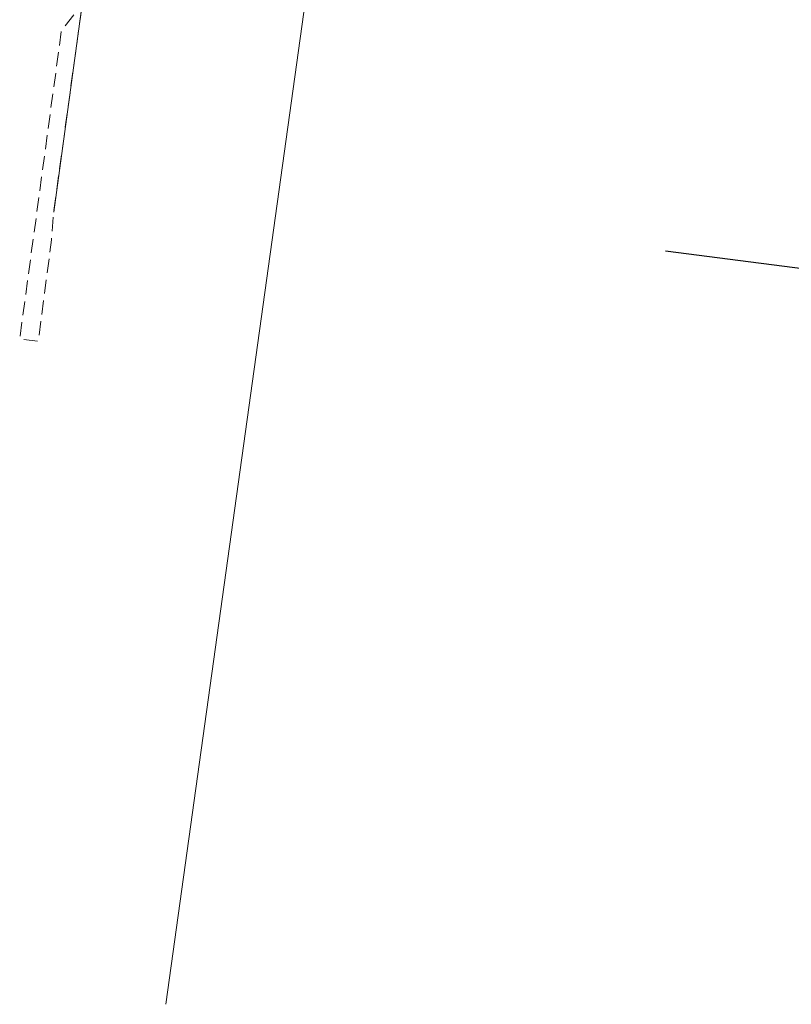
# Model space of a CAD drawing. Header units: inches. Extents: x 6497603 to 6502483, y 5925790 to 5934357.
# Tile 166 of 256: x 6501385 to 6501468, y 5925886 to 5925992. Entities that reach past the tile are written whole.
import ezdxf

# ---------------------------------------------------------------- set-up
doc = ezdxf.new("R2010")
doc.units = ezdxf.units.IN
doc.header["$MEASUREMENT"] = 0
doc.linetypes.add('1.5_0.75', pattern=[2.25, 1.5, -0.75])
doc.linetypes.add('219-1000', pattern=[0, 0])
for name, color, linetype in [('219-działka ewidencyjna', 7, 'Continuous'), ('ogrodzenie trwałe', 7, 'Continuous'), ('skarpa nieumocniona', 7, 'Continuous')]:
    doc.layers.add(name, color=color, linetype=linetype)
doc.linetypes.add('902-1000', pattern='A,5,0,[1,ksztalty.shx,S=1,R=0,X=0,Y=0],5', length=10)

msp = doc.modelspace()

# ---------------------------------------------------------------- linework, layer by layer
at = {"layer": '219-działka ewidencyjna', "color": 3, "linetype": '219-1000', "lineweight": 18, "flags": 128}
for points in [[(6501421.81, 5926034.8), (6501401.12, 5925886.01)], [(6501397.37, 5926031.8), (6501389.07, 5925971.09)]]:
    msp.add_lwpolyline(points, dxfattribs=at)
at = {"layer": 'ogrodzenie trwałe', "color": 7, "linetype": '902-1000', "lineweight": 25, "flags": 128}
msp.add_lwpolyline([(6501483.51, 5926026.27), (6501475.32, 5925964.24), (6501454.77, 5925966.91)], dxfattribs=at)
at = {"layer": 'skarpa nieumocniona', "color": 7, "linetype": '1.5_0.75', "lineweight": 18, "flags": 128}
msp.add_lwpolyline([(6501396.85, 5926030.77), (6501395.23, 5926016.18), (6501392.31, 5925994.82), (6501391.94, 5925992.03), (6501389.07, 5925971.09), (6501388.84, 5925968.11), (6501387.42, 5925957.21), (6501385.42, 5925957.47), (6501389.9, 5925990.57), (6501391.68, 5925992.84)], close=True, dxfattribs=at)
msp.add_lwpolyline([(6501396.85, 5926030.77), (6501395.23, 5926016.18), (6501392.31, 5925994.82), (6501391.94, 5925992.03), (6501389.07, 5925971.09), (6501388.84, 5925968.11), (6501387.42, 5925957.21), (6501385.42, 5925957.47), (6501389.9, 5925990.57), (6501391.68, 5925992.84)], close=True, dxfattribs=at)

doc.saveas('drawing.dxf')
